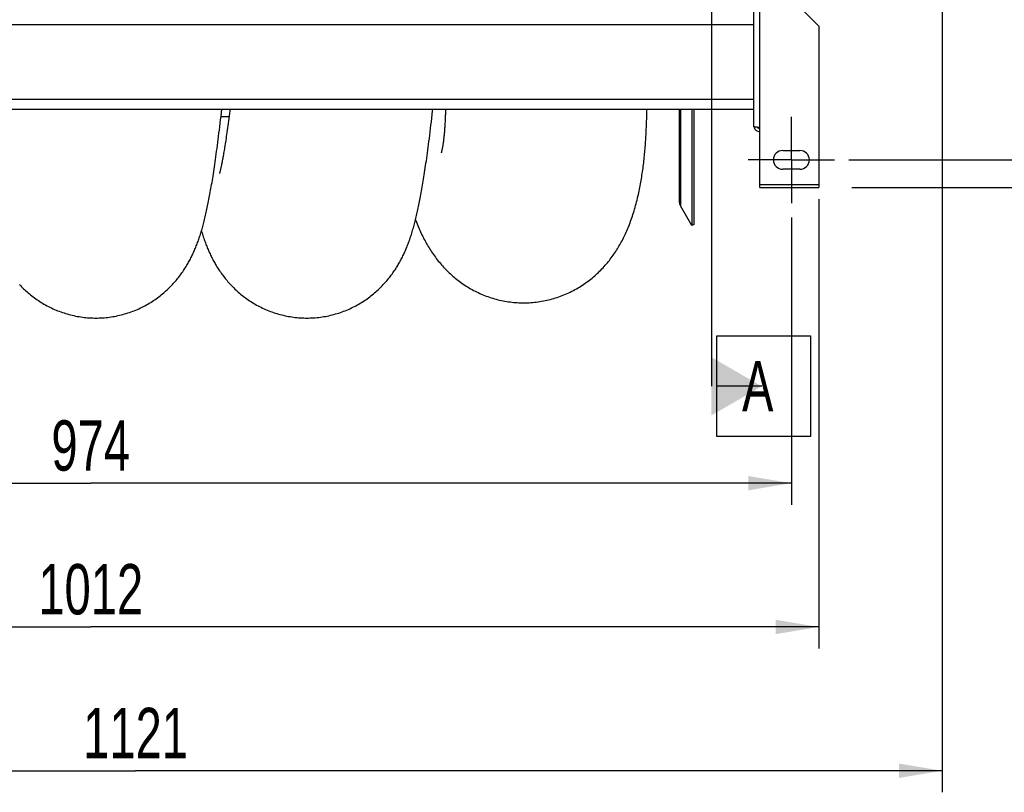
# Model space of a CAD drawing. Extents: x 0 to 420, y -27 to 297.
# Tile 5 of 17: x 174 to 243, y 38 to 92. Entities that reach past the tile are written whole.
import ezdxf

# ---------------------------------------------------------------- set-up
doc = ezdxf.new("R2010")
doc.units = 0
doc.header["$LTSCALE"] = 23.1
doc.linetypes.add('CENTER', pattern=[0.6, 0.375, -0.075, 0.075, -0.075])
doc.layers.get('0').update_dxf_attribs({"linetype": 'CONTINUOUS'})
for name, color, linetype in [('110528_DXF_CONTINUOUS_LINE', 7, 'CONTINUOUS'), ('110528_DXF_DIMENSION', 7, 'CONTINUOUS'), ('110536_DXF_AXIS', 7, 'CONTINUOUS'), ('110536_DXF_CONTINUOUS_LINE', 7, 'CONTINUOUS'), ('110652_DXF_CONTINUOUS_LINE', 7, 'CONTINUOUS'), ('110802_DXF_CONTINUOUS_LINE', 7, 'CONTINUOUS'), ('ASEM_85_125-10_DXF_DIMENSI', 7, 'CONTINUOUS'), ('HOSE_125_10_DXF_CONTINUOUS', 7, 'CONTINUOUS')]:
    doc.layers.add(name, color=color, linetype=linetype)
doc.styles.get("Standard").update_dxf_attribs({"font": 'txt', "width": 0.7})
doc.dimstyles.new('DIMSTYLE_1', dxfattribs={"dimtxt": 3.5, "dimasz": 3, "dimexe": 1.5, "dimexo": 1, "dimgap": 0.875, "dimtad": 1, "dimdec": 3, "dimlfac": 10, "dimtxsty": 'STANDARD', "dimblk": '_ARROW_FILLED', "dimblk1": '_ARROW_FILLED', "dimblk2": '_ARROW_FILLED', "dimcen": 0.09, "dimazin": 3, "dimtp": 1.2, "dimtm": 1.2, "dimtfac": 1, "dimtdec": 3, "dimtofl": 0, "dimtmove": 0, "dimatfit": 3, "dimtolj": 1})
doc.dimstyles.new('DIMSTYLE_2', dxfattribs={"dimtxt": 3.5, "dimasz": 3, "dimexe": 1.5, "dimexo": 1, "dimgap": 0.875, "dimtad": 1, "dimdec": 3, "dimlfac": 10, "dimtxsty": 'STANDARD', "dimblk": '_ARROW_FILLED', "dimblk1": '_ARROW_FILLED', "dimblk2": '_ARROW_FILLED', "dimcen": 0.09, "dimazin": 3, "dimtp": 0.8, "dimtm": 0.8, "dimtfac": 1, "dimtdec": 3, "dimtofl": 0, "dimtmove": 0, "dimatfit": 3, "dimtolj": 1})
doc.dimstyles.new('DIMSTYLE_3', dxfattribs={"dimtxt": 3.5, "dimasz": 3, "dimexe": 1.5, "dimexo": 1, "dimgap": 0.875, "dimtad": 1, "dimdec": 0, "dimlfac": 10, "dimtxsty": 'STANDARD', "dimblk": '_ARROW_FILLED', "dimblk1": '_ARROW_FILLED', "dimblk2": '_ARROW_FILLED', "dimcen": 0.09, "dimazin": 3, "dimtp": 0.8, "dimtm": 0.8, "dimtfac": 1, "dimtdec": 0, "dimtofl": 0, "dimtmove": 0, "dimatfit": 3, "dimtolj": 1})
doc.dimstyles.new('DIMSTYLE_5', dxfattribs={"dimtxt": 3.5, "dimasz": 3, "dimexe": 1.5, "dimexo": 1, "dimgap": 0.875, "dimtad": 1, "dimdec": 0, "dimlfac": 10, "dimtxsty": 'STANDARD', "dimblk": '_ARROW_FILLED', "dimblk1": '_ARROW_FILLED', "dimblk2": '_ARROW_FILLED', "dimcen": 0.09, "dimazin": 3, "dimtp": 1.2, "dimtm": 1.2, "dimtfac": 1, "dimtdec": 0, "dimtofl": 0, "dimtmove": 0, "dimatfit": 3, "dimtolj": 1})

# ---------------------------------------------------------------- blocks, each defined once
blk = doc.blocks.new('_ARROW_FILLED')
at = {"color": 0, "linetype": 'BYBLOCK'}
blk.add_solid([(0, 0), (-1, 0.167), (-1, -0.167)], dxfattribs=at)
blk = doc.blocks.new('*D1')
at = {"layer": 'ASEM_85_125-10_DXF_DIMENSI', "color": 2, "linetype": 'CONTINUOUS'}
for p, q in [((128.657, 79.405), (128.657, 48.146)), ((229.857, 79.405), (229.857, 48.146)), ((128.657, 49.646), (179.257, 49.646)), ((229.857, 49.646), (179.257, 49.646))]:
    blk.add_line(p, q, dxfattribs=at)
at = {"layer": 'ASEM_85_125-10_DXF_DIMENSI', "color": 2, "linetype": 'CONTINUOUS', "xscale": 3, "yscale": 3, "zscale": 3, "rotation": 180}
blk.add_blockref('_ARROW_FILLED', (128.657, 49.646), dxfattribs=at)
at = {"layer": 'ASEM_85_125-10_DXF_DIMENSI', "color": 2, "linetype": 'CONTINUOUS', "xscale": 3, "yscale": 3, "zscale": 3}
blk.add_blockref('_ARROW_FILLED', (229.857, 49.646), dxfattribs=at)
at = {"layer": 'ASEM_85_125-10_DXF_DIMENSI', "color": 2, "linetype": 'CONTINUOUS', "insert": (179.257, 54.021), "char_height": 3.5, "width": 14.25, "attachment_point": 2}
blk.add_mtext('1012', dxfattribs=at)
blk = doc.blocks.new('*D2')
at = {"layer": 'ASEM_85_125-10_DXF_DIMENSI', "color": 2, "linetype": 'CONTINUOUS'}
for p, q in [((130.557, 78.132), (130.557, 58.146)), ((227.957, 78.132), (227.957, 58.146)), ((130.557, 59.646), (179.257, 59.646)), ((227.957, 59.646), (179.257, 59.646))]:
    blk.add_line(p, q, dxfattribs=at)
at = {"layer": 'ASEM_85_125-10_DXF_DIMENSI', "color": 2, "linetype": 'CONTINUOUS', "xscale": 3, "yscale": 3, "zscale": 3, "rotation": 180}
blk.add_blockref('_ARROW_FILLED', (130.557, 59.646), dxfattribs=at)
at = {"layer": 'ASEM_85_125-10_DXF_DIMENSI', "color": 2, "linetype": 'CONTINUOUS', "xscale": 3, "yscale": 3, "zscale": 3}
blk.add_blockref('_ARROW_FILLED', (227.957, 59.646), dxfattribs=at)
at = {"layer": 'ASEM_85_125-10_DXF_DIMENSI', "color": 2, "linetype": 'CONTINUOUS', "insert": (179.257, 64.021), "char_height": 3.5, "width": 12.375, "attachment_point": 2}
blk.add_mtext('974', dxfattribs=at)
blk = doc.blocks.new('*D3')
at = {"layer": 'ASEM_85_125-10_DXF_DIMENSI', "color": 2, "linetype": 'CONTINUOUS'}
for p, q in [((230.857, 135.059), (262.037, 135.059)), ((260.537, 135.059), (260.537, 107.632)), ((260.537, 80.205), (260.537, 107.632)), ((232.165, 80.205), (262.037, 80.205))]:
    blk.add_line(p, q, dxfattribs=at)
at = {"layer": 'ASEM_85_125-10_DXF_DIMENSI', "color": 2, "linetype": 'CONTINUOUS', "xscale": 3, "yscale": 3, "zscale": 3}
for p, rotation in [((260.537, 135.059), 90), ((260.537, 80.205), 270)]:
    blk.add_blockref('_ARROW_FILLED', p, dxfattribs=dict(at, rotation=rotation))
at = {"layer": 'ASEM_85_125-10_DXF_DIMENSI', "color": 2, "linetype": 'CONTINUOUS', "insert": (256.162, 107.632), "char_height": 3.5, "width": 12, "attachment_point": 2, "rotation": 90}
blk.add_mtext('549', dxfattribs=at)
blk = doc.blocks.new('*D4')
at = {"layer": 'ASEM_85_125-10_DXF_DIMENSI', "color": 2, "linetype": 'CONTINUOUS'}
for p, q in [((231.957, 133.132), (252.037, 133.132)), ((250.537, 133.132), (250.537, 107.632)), ((250.537, 82.132), (250.537, 107.632)), ((231.957, 82.132), (252.037, 82.132))]:
    blk.add_line(p, q, dxfattribs=at)
at = {"layer": 'ASEM_85_125-10_DXF_DIMENSI', "color": 2, "linetype": 'CONTINUOUS', "xscale": 3, "yscale": 3, "zscale": 3}
for p, rotation in [((250.537, 133.132), 90), ((250.537, 82.132), 270)]:
    blk.add_blockref('_ARROW_FILLED', p, dxfattribs=dict(at, rotation=rotation))
at = {"layer": 'ASEM_85_125-10_DXF_DIMENSI', "color": 2, "linetype": 'CONTINUOUS', "insert": (246.162, 107.632), "char_height": 3.5, "width": 10.875, "attachment_point": 2, "rotation": 90}
blk.add_mtext('510', dxfattribs=at)
blk = doc.blocks.new('*D7')
at = {"layer": 'ASEM_85_125-10_DXF_DIMENSI', "color": 2, "linetype": 'CONTINUOUS'}
for p, q in [((126.307, 98.757), (126.307, 38.146)), ((238.442, 98.167), (238.442, 38.146)), ((126.307, 39.646), (182.375, 39.646)), ((238.442, 39.646), (182.375, 39.646))]:
    blk.add_line(p, q, dxfattribs=at)
at = {"layer": 'ASEM_85_125-10_DXF_DIMENSI', "color": 2, "linetype": 'CONTINUOUS', "xscale": 3, "yscale": 3, "zscale": 3, "rotation": 180}
blk.add_blockref('_ARROW_FILLED', (126.307, 39.646), dxfattribs=at)
at = {"layer": 'ASEM_85_125-10_DXF_DIMENSI', "color": 2, "linetype": 'CONTINUOUS', "xscale": 3, "yscale": 3, "zscale": 3}
blk.add_blockref('_ARROW_FILLED', (238.442, 39.646), dxfattribs=at)
at = {"layer": 'ASEM_85_125-10_DXF_DIMENSI', "color": 2, "linetype": 'CONTINUOUS', "insert": (182.375, 44.021), "char_height": 3.5, "width": 13.125, "attachment_point": 2}
blk.add_mtext('1121', dxfattribs=at)

msp = doc.modelspace()

# ---------------------------------------------------------------- linework, layer by layer
at = {"layer": '110528_DXF_CONTINUOUS_LINE', "color": 7, "linetype": 'CONTINUOUS'}
for p, q in [((220.15513, 85.64169), (220.15513, 79.26599)), ((221.04125, 85.64169), (221.04125, 77.55702)), ((221.04125, 77.55702), (220.24222, 78.94099)), ((221.17116, 77.63202), (221.04125, 77.55702))]:
    msp.add_line(p, q, dxfattribs=at)
at = {"layer": '110528_DXF_CONTINUOUS_LINE', "color": 9, "linetype": 'CONTINUOUS'}
msp.add_line((220.24222, 85.64169), (220.24222, 78.94099), dxfattribs=at)
at = {"layer": '110528_DXF_CONTINUOUS_LINE', "color": 3, "linetype": 'CONTINUOUS'}
msp.add_line((221.17116, 85.64169), (221.17116, 77.63202), dxfattribs=at)
at = {"layer": '110528_DXF_CONTINUOUS_LINE', "color": 7, "linetype": 'CONTINUOUS'}
msp.add_arc((220.80513, 79.26599), 0.65, 180, 210, dxfattribs=at)
at = {"layer": '110528_DXF_DIMENSION', "color": 2, "linetype": 'CONTINUOUS'}
for p, q in [((222.40288, 148.88144), (222.40288, 66.38259)), ((222.77788, 69.88259), (229.27788, 69.88259)), ((222.77788, 62.88259), (222.77788, 69.88259)), ((229.27788, 69.88259), (229.27788, 62.88259)), ((225.90288, 66.38259), (222.77788, 66.38259)), ((229.27788, 62.88259), (222.77788, 62.88259))]:
    msp.add_line(p, q, dxfattribs=at)
msp.add_solid([(222.40288, 64.36187), (222.40288, 68.40332), (225.90288, 66.38259)], dxfattribs=at)
at = {"layer": '110536_DXF_AXIS', "color": 7, "linetype": 'CENTER'}
for q in [(227.95738, 85.13203), (224.95737, 82.13202), (230.95739, 82.13202), (227.95738, 79.13201)]:
    msp.add_line((227.95738, 82.13202), q, dxfattribs=at)
at = {"layer": '110536_DXF_CONTINUOUS_LINE', "color": 3, "linetype": 'CONTINUOUS'}
for p, q in [((225.35738, 84.43997), (225.35738, 120.13202)), ((229.85738, 91.42671), (226.85738, 94.42671)), ((229.85738, 91.42671), (229.85738, 80.20536)), ((225.75738, 80.20536), (225.75738, 84.37977)), ((227.35738, 82.78202), (228.55738, 82.78202)), ((228.55738, 81.48202), (227.35738, 81.48202)), ((225.75738, 80.20536), (229.85738, 80.20536))]:
    msp.add_line(p, q, dxfattribs=at)
at = {"layer": '110536_DXF_CONTINUOUS_LINE', "color": 9, "linetype": 'CONTINUOUS'}
for p, q in [((225.75738, 84.37977), (225.75738, 94.62067)), ((229.85738, 80.40536), (225.75738, 80.40536))]:
    msp.add_line(p, q, dxfattribs=at)
at = {"layer": '110536_DXF_CONTINUOUS_LINE', "color": 3, "linetype": 'CONTINUOUS'}
for centre, radius, start, end in [((225.74883, 84.49735), 0.39145, 189.3446493, 190.1091505), ((227.35738, 82.13202), 0.65, 90, 270), ((228.55738, 82.13202), 0.65, 270, 90)]:
    msp.add_arc(centre, radius, start, end, dxfattribs=at)
for points, knots in [([(225.75738, 84.37977), (225.70635, 84.38466), (225.6322, 84.39174), (225.53799, 84.40185), (225.47795, 84.40923), (225.4292, 84.41621), (225.39146, 84.42378), (225.3702, 84.42935), (225.35738, 84.43639), (225.35738, 84.43997)], [0, 0, 0, 0, 0.37771184, 0.54853637, 0.69852876, 0.82207755, 0.91471109, 0.97358369, 1, 1, 1, 1]), ([(225.36346, 84.42864), (225.37151, 84.3835), (225.40399, 84.29518), (225.49523, 84.18796), (225.61783, 84.11795), (225.71109, 84.10177), (225.75738, 84.10177)], [0, 0, 0, 0, 0.24875061, 0.49833507, 0.74886161, 1, 1, 1, 1])]:
    msp.add_open_spline(points, degree=3, knots=knots, dxfattribs=at)
at = {"layer": '110536_DXF_CONTINUOUS_LINE', "color": 7, "linetype": 'CONTINUOUS'}
msp.add_open_spline([(225.75738, 84.29955), (225.72321, 84.29955), (225.65382, 84.31742), (225.60257, 84.3676), (225.58514, 84.39681)], degree=3, knots=[0, 0, 0, 0, 0.50119096, 1, 1, 1, 1], dxfattribs=at)
at = {"layer": '110652_DXF_CONTINUOUS_LINE', "color": 3, "linetype": 'CONTINUOUS'}
msp.add_line((188.87163, 85.13202), (188.31003, 85.13202), dxfattribs=at)
at = {"layer": '110652_DXF_CONTINUOUS_LINE', "color": 9, "linetype": 'CONTINUOUS'}
msp.add_line((188.87163, 85.13202), (188.31003, 85.13202), dxfattribs=at)
at = {"layer": '110802_DXF_CONTINUOUS_LINE', "color": 9, "linetype": 'CONTINUOUS'}
for p, q in [((225.35738, 91.53202), (133.15738, 91.53202)), ((225.35738, 86.34169), (133.15738, 86.34169))]:
    msp.add_line(p, q, dxfattribs=at)
at = {"layer": '110802_DXF_CONTINUOUS_LINE', "color": 7, "linetype": 'CONTINUOUS'}
msp.add_line((225.35738, 85.64169), (133.15738, 85.64169), dxfattribs=at)
at = {"layer": 'HOSE_125_10_DXF_CONTINUOUS', "color": 9, "linetype": 'CONTINUOUS'}
msp.add_line((188.87163, 85.13202), (188.31003, 85.13202), dxfattribs=at)
at = {"layer": 'HOSE_125_10_DXF_CONTINUOUS', "color": 7, "linetype": 'CONTINUOUS'}
for p, q in [((203.88783, 84.87526), (203.88257, 84.77209)), ((203.90053, 85.15782), (203.8955, 85.04011)), ((203.84622, 84.19783), (203.84096, 84.12958)), ((203.8514, 84.2681), (203.84622, 84.19783)), ((203.85652, 84.34037), (203.8514, 84.2681)), ((203.86162, 84.41537), (203.85652, 84.34037)), ((203.86673, 84.49476), (203.86162, 84.41537)), ((203.87194, 84.58082), (203.86673, 84.49476)), ((203.87724, 84.67378), (203.87194, 84.58082)), ((203.88257, 84.77209), (203.87724, 84.67378)), ((203.78129, 83.51994), (203.7738, 83.45897)), ((203.78859, 83.58219), (203.78129, 83.51994)), ((203.79591, 83.64754), (203.78859, 83.58219)), ((203.80308, 83.71421), (203.79591, 83.64754)), ((203.81002, 83.78165), (203.80308, 83.71421)), ((203.81656, 83.84868), (203.81002, 83.78165)), ((203.82299, 83.91809), (203.81656, 83.84868)), ((203.82932, 83.98962), (203.82299, 83.91809)), ((203.83534, 84.06036), (203.82932, 83.98962)), ((203.84096, 84.12958), (203.83534, 84.06036)), ((203.67112, 82.83148), (203.66353, 82.79673)), ((203.67895, 82.86869), (203.67112, 82.83148)), ((203.68685, 82.90785), (203.67895, 82.86869)), ((203.69515, 82.95059), (203.68685, 82.90785)), ((203.70374, 82.9966), (203.69515, 82.95059)), ((203.71207, 83.0431), (203.70374, 82.9966)), ((203.72047, 83.09207), (203.71207, 83.0431)), ((203.72896, 83.14367), (203.72047, 83.09207)), ((203.73737, 83.19707), (203.72896, 83.14367)), ((203.7738, 83.45897), (203.76607, 83.39885)), ((203.62217, 82.63294), (203.62132, 82.63019)), ((203.65629, 82.76474), (203.6496, 82.73636)), ((203.66353, 82.79673), (203.65629, 82.76474))]:
    msp.add_line(p, q, dxfattribs=at)
for points in [[(179.61842, 71.13209), (179.72302, 71.13285), (179.84272, 71.13559), (179.96236, 71.14033), (180.08191, 71.14706), (180.20135, 71.15578), (180.3206, 71.16649), (180.43964, 71.17918), (180.55843, 71.19385), (180.67693, 71.21049), (180.79509, 71.22909), (180.91289, 71.24965), (181.03027, 71.27215), (181.1472, 71.29659), (181.26365, 71.32294), (181.37955, 71.35121), (181.49489, 71.38136), (181.60962, 71.41339), (181.7237, 71.44728), (181.83709, 71.48302), (181.94976, 71.52057), (182.06166, 71.55993), (182.17276, 71.60106), (182.28303, 71.64396), (182.39238, 71.68857), (182.50081, 71.73488), (182.60827, 71.78285), (182.71468, 71.83245), (182.82001, 71.88363), (182.92426, 71.93638), (183.02733, 71.99063), (183.12922, 72.04635), (183.2299, 72.10352), (183.32926, 72.16204), (183.42731, 72.2219), (183.52403, 72.28304), (183.61928, 72.34536), (183.71307, 72.40882), (183.80539, 72.47338), (183.89615, 72.53894), (183.98534, 72.60545), (184.07296, 72.67287), (184.15898, 72.74112), (184.24337, 72.81015), (184.32617, 72.87991), (184.40732, 72.95033), (184.48682, 73.02136), (184.5647, 73.09295), (184.64091, 73.16502), (184.71547, 73.23752), (184.7884, 73.31041), (184.85969, 73.38364), (184.92935, 73.45715), (184.99743, 73.53093), (185.06399, 73.60499), (185.12905, 73.67931), (185.19265, 73.75385), (185.25483, 73.82864), (185.31567, 73.90372), (185.37515, 73.979), (185.4332, 74.05435), (185.48988, 74.1298), (185.5452, 74.20529), (185.59901, 74.28057), (185.65134, 74.35558), (185.70225, 74.43035), (185.75168, 74.50471), (185.79959, 74.57853), (185.8461, 74.65189), (185.89139, 74.72501), (185.93547, 74.79784), (185.97838, 74.8704), (186.02034, 74.94297), (186.06137, 75.01557), (186.10148, 75.08818), (186.14083, 75.16104), (186.17945, 75.2342), (186.21735, 75.30763), (186.25461, 75.38147), (186.29128, 75.45583), (186.32734, 75.53064), (186.36276, 75.60581), (186.39756, 75.68138), (186.43175, 75.75736), (186.46531, 75.83365), (186.49825, 75.91026), (186.53058, 75.98722), (186.56233, 76.06451), (186.59347, 76.14208), (186.62406, 76.22003), (186.65417, 76.29853), (186.68382, 76.37759), (186.71304, 76.45727), (186.74194, 76.5379), (186.77057, 76.61961), (186.79892, 76.70236), (186.82703, 76.78628), (186.85495, 76.87158), (186.88266, 76.95818), (186.91006, 77.04579), (186.93716, 77.13444), (186.964, 77.22422), (186.99051, 77.3149), (187.01668, 77.40646), (187.04256, 77.49901), (187.06815, 77.59257), (187.09347, 77.68713), (187.11853, 77.78278), (187.14338, 77.87964), (187.16804, 77.97778), (187.1925, 78.07722), (187.2168, 78.17801), (187.24093, 78.28021), (187.26492, 78.38386), (187.28876, 78.48894), (187.31246, 78.59546), (187.33603, 78.70351), (187.35949, 78.81316), (187.38285, 78.92439), (187.40611, 79.03729), (187.42934, 79.15209), (187.45254, 79.26887), (187.4757, 79.38763), (187.49886, 79.50852), (187.52202, 79.63154), (187.54518, 79.75678), (187.56839, 79.88447), (187.59166, 80.01468), (187.61499, 80.14745), (187.63841, 80.28299), (187.66193, 80.42135), (187.68554, 80.5626), (187.70927, 80.70692), (187.73313, 80.85434), (187.75712, 81.00496), (187.78128, 81.15911), (187.80563, 81.31688), (187.83016, 81.47832), (187.85491, 81.64371), (187.87987, 81.81315), (187.90505, 81.9867), (187.93049, 82.16467), (187.95619, 82.34718), (187.98215, 82.5343), (188.00838, 82.72619), (188.0349, 82.92304), (188.06169, 83.12486), (188.08874, 83.33157), (188.11605, 83.54325), (188.14362, 83.75999), (188.17144, 83.9817), (188.1995, 84.20851), (188.2278, 84.44044), (188.25631, 84.67723), (188.28506, 84.91914), (188.31402, 85.16604), (188.34308, 85.41705), (188.36877, 85.64169)], [(188.93661, 85.64169), (188.92479, 85.54735), (188.90159, 85.36442), (188.87854, 85.18511), (188.8557, 85.00975), (188.83305, 84.83833), (188.81061, 84.67083), (188.78842, 84.5076), (188.76649, 84.34859), (188.74482, 84.19377), (188.72348, 84.04348), (188.70245, 83.89769), (188.68175, 83.75631), (188.66142, 83.61956), (188.64147, 83.48744), (188.6219, 83.35981), (188.6027, 83.2366), (188.5839, 83.11779), (188.56547, 83.00327), (188.54742, 82.89287), (188.52974, 82.78646), (188.51244, 82.68404), (188.49554, 82.58559), (188.47904, 82.49106), (188.46294, 82.40039), (188.44726, 82.31351), (188.43198, 82.23039), (188.41713, 82.15095), (188.40271, 82.07516), (188.38871, 82.00292), (188.37516, 81.93419), (188.36207, 81.86902), (188.34947, 81.80737), (188.33736, 81.74912), (188.32573, 81.69424), (188.31461, 81.64269), (188.30399, 81.59434), (188.29387, 81.54906), (188.28424, 81.50677), (188.27512, 81.46742), (188.26649, 81.43086), (188.25836, 81.39704), (188.25074, 81.36591), (188.24363, 81.33738), (188.23703, 81.31138), (188.23095, 81.28788), (188.2254, 81.2668), (188.22038, 81.24811), (188.2159, 81.23175), (188.21199, 81.21769), (188.20864, 81.20589), (188.20586, 81.19631), (188.20369, 81.18892), (188.20252, 81.18503)], [(194.28536, 71.13203), (194.38984, 71.13278), (194.5094, 71.13552), (194.62889, 71.14024), (194.74828, 71.14695), (194.86752, 71.15565), (194.98658, 71.16633), (195.10542, 71.17898), (195.224, 71.1936), (195.34228, 71.21018), (195.46023, 71.22872), (195.57781, 71.24921), (195.69498, 71.27164), (195.81171, 71.29599), (195.92797, 71.32226), (196.04369, 71.35043), (196.15885, 71.38049), (196.27341, 71.41242), (196.38733, 71.44621), (196.50057, 71.48183), (196.61309, 71.51928), (196.72484, 71.55851), (196.83578, 71.59952), (196.94589, 71.64228), (197.05509, 71.68675), (197.16335, 71.73291), (197.27066, 71.78073), (197.37692, 71.83017), (197.48213, 71.8812), (197.58626, 71.93379), (197.68922, 71.98788), (197.791, 72.04345), (197.89159, 72.10045), (197.99087, 72.15882), (198.08886, 72.21853), (198.18554, 72.27953), (198.28076, 72.34172), (198.37454, 72.40505), (198.46687, 72.4695), (198.55765, 72.53495), (198.64687, 72.60136), (198.73455, 72.6687), (198.82062, 72.73687), (198.90508, 72.80583), (198.98796, 72.87554), (199.06919, 72.94591), (199.14879, 73.01689), (199.22677, 73.08846), (199.30309, 73.16051), (199.37777, 73.23301), (199.45082, 73.30591), (199.52223, 73.37914), (199.592, 73.45266), (199.66017, 73.52642), (199.72673, 73.60036), (199.79168, 73.67444), (199.85508, 73.74863), (199.9169, 73.82285), (199.97717, 73.89708), (200.03592, 73.97128), (200.09318, 74.0454), (200.14894, 74.1194), (200.20327, 74.19327), (200.25625, 74.26708), (200.30791, 74.34081), (200.35829, 74.41444), (200.40747, 74.48806), (200.4555, 74.56167), (200.5024, 74.63525), (200.54823, 74.70888), (200.59304, 74.78255), (200.63684, 74.85627), (200.67968, 74.93007), (200.72161, 75.00397), (200.76262, 75.07797), (200.80274, 75.15203), (200.84199, 75.22619), (200.88038, 75.30042), (200.91794, 75.3747), (200.95466, 75.44902), (200.99058, 75.5234), (201.02573, 75.59783), (201.06009, 75.67227), (201.09372, 75.74679), (201.12673, 75.82158), (201.15911, 75.89663), (201.19092, 75.972), (201.22229, 76.04805), (201.25328, 76.12485), (201.28387, 76.2024), (201.31417, 76.28098), (201.34423, 76.36075), (201.37403, 76.44163), (201.40355, 76.52362), (201.43283, 76.60686), (201.46186, 76.69131), (201.49052, 76.77663), (201.51881, 76.86281), (201.54676, 76.94996), (201.57434, 77.03795), (201.60157, 77.12681), (201.62847, 77.2166), (201.65502, 77.30725), (201.68125, 77.39881), (201.70717, 77.49133), (201.73278, 77.58476), (201.75809, 77.67913), (201.78312, 77.77449), (201.80788, 77.8708), (201.83236, 77.96806), (201.85659, 78.06634), (201.88059, 78.16569), (201.90436, 78.26609), (201.92792, 78.36762), (201.95133, 78.4705), (201.9746, 78.57475), (201.99774, 78.68042), (202.02079, 78.78772), (202.04377, 78.89668), (202.06668, 79.00736), (202.08956, 79.11993), (202.11242, 79.23447), (202.13527, 79.35099), (202.15813, 79.46969), (202.18102, 79.5906), (202.20393, 79.71377), (202.22693, 79.83947), (202.25, 79.9678), (202.27316, 80.09877), (202.29641, 80.23245), (202.31975, 80.36893), (202.34318, 80.50825), (202.36671, 80.65046), (202.39034, 80.79557), (202.41408, 80.94369), (202.43796, 81.09499), (202.46196, 81.24952), (202.4861, 81.40734), (202.5104, 81.56862), (202.53483, 81.73333), (202.55943, 81.90162), (202.58426, 82.07404), (202.60932, 82.25065), (202.63462, 82.43155), (202.66022, 82.61736), (202.68614, 82.80818), (202.71237, 83.00411), (202.739, 83.20585), (202.76606, 83.41379), (202.79351, 83.62779), (202.82134, 83.84778), (202.8496, 84.0743), (202.87823, 84.30707), (202.90706, 84.54474), (202.93611, 84.78743), (202.96537, 85.03515), (202.99465, 85.28632), (203.02394, 85.5408), (203.0354, 85.64169)], [(203.91761, 85.64169), (203.91473, 85.54876), (203.91247, 85.4795), (203.91016, 85.41181), (203.90781, 85.34581), (203.90542, 85.28154), (203.903, 85.2189), (203.90053, 85.15782)], [(209.37337, 72.18811), (209.48221, 72.18929), (209.60671, 72.19262), (209.73115, 72.19804), (209.85549, 72.20557), (209.9797, 72.21519), (210.10371, 72.22691), (210.22749, 72.24072), (210.35101, 72.25661), (210.47422, 72.27457), (210.59707, 72.2946), (210.71953, 72.31669), (210.84155, 72.34083), (210.96308, 72.367), (211.0841, 72.39519), (211.20455, 72.42539), (211.3244, 72.45759), (211.44363, 72.49176), (211.56218, 72.52789), (211.68004, 72.56597), (211.79716, 72.60598), (211.91347, 72.64788), (212.02898, 72.69167), (212.14363, 72.73733), (212.25731, 72.78478), (212.36999, 72.83401), (212.48165, 72.885), (212.59215, 72.93766), (212.70147, 72.99195), (212.8096, 73.04787), (212.91652, 73.10535), (213.02215, 73.16436), (213.12654, 73.22489), (213.22977, 73.28696), (213.33182, 73.35054), (213.43267, 73.41562), (213.5324, 73.48222), (213.63104, 73.55035), (213.72852, 73.61996), (213.82478, 73.691), (213.91985, 73.76346), (214.01367, 73.83729), (214.1061, 73.91236), (214.19713, 73.98864), (214.28676, 74.0661), (214.37483, 74.14456), (214.46135, 74.224), (214.54634, 74.30438), (214.62965, 74.38555), (214.71127, 74.46742), (214.79126, 74.55), (214.86959, 74.63321), (214.94627, 74.717), (215.02132, 74.80135), (215.09479, 74.88625), (215.16671, 74.97168), (215.23708, 75.0576), (215.30595, 75.14399), (215.37333, 75.23084), (215.43924, 75.31811), (215.50375, 75.40584), (215.56685, 75.49395), (215.62858, 75.58249), (215.68913, 75.67164), (215.74853, 75.76144), (215.80678, 75.85184), (215.86395, 75.94295), (215.92007, 76.03479), (215.97515, 76.12734), (216.02923, 76.22067), (216.08235, 76.31479), (216.1345, 76.40971), (216.1857, 76.50543), (216.23594, 76.60192), (216.28528, 76.69924), (216.33382, 76.79762), (216.38154, 76.89701), (216.4285, 76.9975), (216.47489, 77.09955), (216.52078, 77.20338), (216.56609, 77.30883), (216.61077, 77.41586), (216.65487, 77.52462), (216.69834, 77.63505), (216.74104, 77.74677), (216.78286, 77.85952), (216.82395, 77.97366), (216.86452, 78.08976), (216.90464, 78.20809), (216.9442, 78.32847), (216.98313, 78.45077), (217.02159, 78.57559), (217.05937, 78.70241), (217.09597, 78.82942), (217.13126, 78.95607), (217.16548, 79.08297), (217.19865, 79.20998), (217.23082, 79.33731), (217.26196, 79.46471), (217.29189, 79.59134), (217.32058, 79.71679), (217.34814, 79.84138), (217.37463, 79.96525), (217.40008, 80.08821), (217.42455, 80.21039), (217.44819, 80.33242), (217.471, 80.45434), (217.49301, 80.57607), (217.51434, 80.69808), (217.53499, 80.82047), (217.55495, 80.94313), (217.57426, 81.06621), (217.59295, 81.18986), (217.61099, 81.31391), (217.62837, 81.4381), (217.6451, 81.5624), (217.66119, 81.68686), (217.67664, 81.81122), (217.69147, 81.93561), (217.70569, 82.0599), (217.71922, 82.18343), (217.73204, 82.30577), (217.74425, 82.42739), (217.75599, 82.54894), (217.76726, 82.67064), (217.77802, 82.7922), (217.78824, 82.91349), (217.79797, 83.03428), (217.80728, 83.15486), (217.81621, 83.27593), (217.82471, 83.39755), (217.83283, 83.51969), (217.84065, 83.64285), (217.8482, 83.76716), (217.85543, 83.89254), (217.86231, 84.01919), (217.86887, 84.14709), (217.87516, 84.27635), (217.8812, 84.40748), (217.88695, 84.54054), (217.89242, 84.67552), (217.89765, 84.81275), (217.90264, 84.9523), (217.90736, 85.09419), (217.91183, 85.2387), (217.91605, 85.386), (217.92004, 85.53602), (217.92264, 85.64169)], [(203.8955, 85.04011), (203.8904, 84.92864), (203.88783, 84.87526)], [(203.74993, 83.28145), (203.74156, 83.22457), (203.73737, 83.19707)], [(203.76607, 83.39885), (203.75812, 83.33965), (203.75406, 83.31045), (203.74993, 83.28145)], [(203.6496, 82.73636), (203.64342, 82.71109), (203.64053, 82.69959), (203.63789, 82.68929), (203.63562, 82.68059), (203.63362, 82.6731), (203.6317, 82.66601), (203.62975, 82.65897), (203.62787, 82.65233), (203.62616, 82.64638), (203.6246, 82.64104), (203.62322, 82.6364), (203.62217, 82.63294)], [(201.83126, 77.9637), (201.84885, 77.91699), (201.89402, 77.80017), (201.93989, 77.68466), (201.98652, 77.57033), (202.03391, 77.45719), (202.08202, 77.34539), (202.13088, 77.23484), (202.18053, 77.1255), (202.23087, 77.01755), (202.28194, 76.91094), (202.33377, 76.80561), (202.38631, 76.70166), (202.43956, 76.59906), (202.49357, 76.49773), (202.5483, 76.39772), (202.60375, 76.29906), (202.65996, 76.20164), (202.71698, 76.10538), (202.77475, 76.01037), (202.83336, 75.91646), (202.89309, 75.82322), (202.95399, 75.73061), (203.01606, 75.63867), (203.07954, 75.5471), (203.14462, 75.45567), (203.21118, 75.36464), (203.27891, 75.27447), (203.34785, 75.18514), (203.41799, 75.09666), (203.48897, 75.00953), (203.56062, 74.92392), (203.63309, 74.83962), (203.70654, 74.75645), (203.78091, 74.6745), (203.85625, 74.59368), (203.93291, 74.51364), (204.01099, 74.43433), (204.09041, 74.35585), (204.17129, 74.27813), (204.2537, 74.20114), (204.3376, 74.12496), (204.42292, 74.0497), (204.50967, 73.97537), (204.59786, 73.90202), (204.68743, 73.82972), (204.77836, 73.75852), (204.87068, 73.68842), (204.96433, 73.6195), (205.05931, 73.55178), (205.15563, 73.48529), (205.25323, 73.4201), (205.35212, 73.35622), (205.45227, 73.29369), (205.55366, 73.23256), (205.65628, 73.17285), (205.7601, 73.11459), (205.8651, 73.05784), (205.97125, 73.00261), (206.07854, 72.94893), (206.18691, 72.89686), (206.29635, 72.84642), (206.40684, 72.79763), (206.51832, 72.75054), (206.63076, 72.70517), (206.74416, 72.66154), (206.85844, 72.6197), (206.97358, 72.57966), (207.08956, 72.54145), (207.20629, 72.50511), (207.32376, 72.47064), (207.44193, 72.43807), (207.56072, 72.40744), (207.6801, 72.37875), (207.80005, 72.35202), (207.92048, 72.32727), (208.04137, 72.30451), (208.16268, 72.28376), (208.28437, 72.26502), (208.40641, 72.2483), (208.52875, 72.23361), (208.65135, 72.22097), (208.77419, 72.21036), (208.89722, 72.20181), (209.0204, 72.19532), (209.14368, 72.19088), (209.26705, 72.1885), (209.37337, 72.18811)], [(186.95195, 77.18389), (186.96027, 77.15587), (186.99057, 77.05636), (187.02092, 76.95917), (187.05135, 76.86417), (187.08157, 76.77212), (187.11144, 76.6833), (187.14111, 76.59718), (187.1707, 76.51329), (187.20015, 76.43173), (187.22951, 76.35222), (187.25913, 76.2738), (187.28902, 76.19643), (187.31919, 76.12006), (187.35, 76.0438), (187.38159, 75.96736), (187.41386, 75.891), (187.44686, 75.81467), (187.48066, 75.73826), (187.51525, 75.66186), (187.5505, 75.58575), (187.58645, 75.50993), (187.6231, 75.43437), (187.66033, 75.35939), (187.69807, 75.28508), (187.73642, 75.21131), (187.77541, 75.13798), (187.81502, 75.06516), (187.85531, 74.99274), (187.89648, 74.92041), (187.93853, 74.84818), (187.98151, 74.77602), (188.02567, 74.70355), (188.07108, 74.63072), (188.11774, 74.55762), (188.16585, 74.48398), (188.21556, 74.40969), (188.2668, 74.33492), (188.3195, 74.25988), (188.37371, 74.18455), (188.42945, 74.10901), (188.48654, 74.03353), (188.54499, 73.95818), (188.60485, 73.88294), (188.66598, 73.80803), (188.72832, 73.73356), (188.79197, 73.65947), (188.85699, 73.5857), (188.92339, 73.51231), (188.9912, 73.4393), (189.06056, 73.36657), (189.13148, 73.29417), (189.20399, 73.22212), (189.27819, 73.15037), (189.35418, 73.07891), (189.43191, 73.00785), (189.51133, 72.93727), (189.59249, 72.86721), (189.67538, 72.79773), (189.75989, 72.72898), (189.84603, 72.66099), (189.9338, 72.59382), (190.02309, 72.5276), (190.11387, 72.46238), (190.20617, 72.39818), (190.29988, 72.33512), (190.39499, 72.27323), (190.49151, 72.21253), (190.58935, 72.15313), (190.68849, 72.09505), (190.78892, 72.03833), (190.89054, 71.98304), (190.99334, 71.92921), (191.09731, 71.87688), (191.20234, 71.82611), (191.30842, 71.77693), (191.41554, 71.72935), (191.52361, 71.68343), (191.63261, 71.63919), (191.74252, 71.59665), (191.85326, 71.55586), (191.9648, 71.51683), (192.07712, 71.47958), (192.19013, 71.44415), (192.30381, 71.41056), (192.41813, 71.37881), (192.53304, 71.34892), (192.64849, 71.32092), (192.76446, 71.29481), (192.8809, 71.27061), (192.99779, 71.24833), (193.11508, 71.22797), (193.23274, 71.20955), (193.35072, 71.19308), (193.46899, 71.17856), (193.58752, 71.166), (193.70625, 71.1554), (193.82517, 71.14678), (193.94423, 71.14013), (194.06338, 71.13546), (194.18259, 71.13276), (194.28536, 71.13203)], [(174.30534, 73.45964), (174.37498, 73.38608), (174.44633, 73.31272), (174.51937, 73.23964), (174.59408, 73.16693), (174.67053, 73.09458), (174.7487, 73.02267), (174.82848, 72.95136), (174.90987, 72.8807), (174.9929, 72.81071), (175.07749, 72.7415), (175.16365, 72.67312), (175.25139, 72.6056), (175.34065, 72.53902), (175.43146, 72.47342), (175.52379, 72.40885), (175.61757, 72.34539), (175.71278, 72.28308), (175.80944, 72.22197), (175.90742, 72.16215), (176.00671, 72.10366), (176.10731, 72.04653), (176.20913, 71.99083), (176.31214, 71.9366), (176.41634, 71.88387), (176.52162, 71.8327), (176.62798, 71.78311), (176.7354, 71.73514), (176.84379, 71.68883), (176.95313, 71.64421), (177.06341, 71.6013), (177.17454, 71.56014), (177.2865, 71.52075), (177.39926, 71.48315), (177.51275, 71.44738), (177.62695, 71.41345), (177.74181, 71.38138), (177.85727, 71.35119), (177.9733, 71.3229), (178.08987, 71.29652), (178.2069, 71.27206), (178.32437, 71.24955), (178.44225, 71.22899), (178.56048, 71.21039), (178.67904, 71.19375), (178.79789, 71.17909), (178.91699, 71.1664), (179.03631, 71.1557), (179.15582, 71.14699), (179.27546, 71.14028), (179.39522, 71.13556), (179.51504, 71.13283), (179.61842, 71.13209)]]:
    msp.add_lwpolyline(points, dxfattribs=at)

# ---------------------------------------------------------------- texts
at = {"layer": '110528_DXF_DIMENSION', "color": 2, "linetype": 'CONTINUOUS', "insert": (224.52788, 68.13259), "char_height": 3.5, "width": 4.5, "attachment_point": 1}
msp.add_mtext('A', dxfattribs=at)

# ---------------------------------------------------------------- dimensions: what is measured, and where the dimension line sits
at = {"layer": 'ASEM_85_125-10_DXF_DIMENSI', "color": 2, "linetype": 'CONTINUOUS'}
for base, p1, p2, angle, dimstyle, picture, middle in [((260.53738, 135.05867), (231.16465, 80.20536), (229.85738, 135.05867), 90, 'DIMSTYLE_3', '*D3', (260.53738, 107.13202)), ((250.53738, 82.13202), (230.95739, 133.13202), (230.95739, 82.13202), 270, 'DIMSTYLE_2', '*D4', (250.53738, 107.13202)), ((128.65738, 49.64591), (229.85738, 80.40536), (128.65738, 80.40536), 180, 'DIMSTYLE_1', '*D1', (178.75739, 49.64591)), ((130.55738, 59.64591), (227.95738, 79.13201), (130.55738, 79.13201), 180, 'DIMSTYLE_2', '*D2', (178.75739, 59.64591))]:
    dim = msp.add_linear_dim(base=base, p1=p1, p2=p2, angle=angle, dimstyle=dimstyle, dxfattribs=at)
    dim.commit()
    dim.dimension.update_dxf_attribs({"geometry": picture, "text_midpoint": middle, "dimtype": 160})
dim = msp.add_linear_dim(base=(238.44238, 39.64591), p1=(126.30738, 99.75702), p2=(238.44238, 99.16702), dimstyle='DIMSTYLE_5', dxfattribs=at)
dim.commit()
dim.dimension.update_dxf_attribs({"geometry": '*D7', "text_midpoint": (181.87488, 39.64591), "dimtype": 160})

doc.saveas('drawing.dxf')
